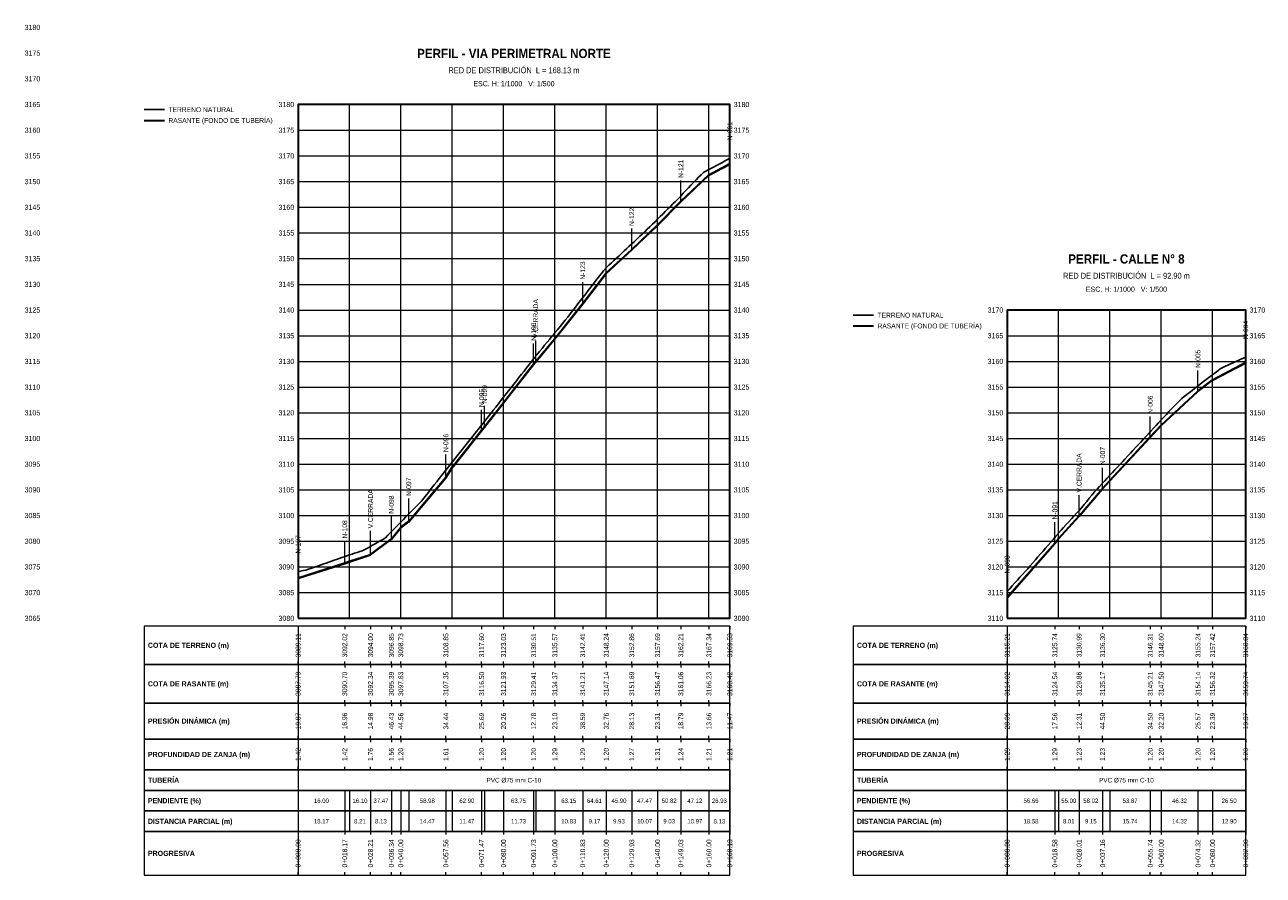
# Model space of a CAD drawing. Header units: metres. Extents: x 295850 to 310263, y 8095845 to 8104014.
# Tile 48 of 77: x 298184 to 298667, y 8098900 to 8099231. Entities that reach past the tile are written whole.
import ezdxf
from ezdxf.enums import TextEntityAlignment as Align

# ---------------------------------------------------------------- set-up
doc = ezdxf.new("R2010")
doc.units = ezdxf.units.M
for name, color, linetype, lineweight in [('PERF-BANDAS', 7, 'Continuous', 18), ('PERF-EST', 6, 'Continuous', 18), ('PERF-GRILLA', 252, 'Continuous', 9), ('PERF-MARCO', 7, 'Continuous', 35), ('PERF-RASANTE', 1, 'Continuous', 35), ('PERF-TERRENO', 32, 'Continuous', 25), ('PERF-TXT', 7, 'Continuous', 18)]:
    doc.layers.add(name, color=color, linetype=linetype, lineweight=lineweight)
doc.styles.add('ARIAL', font='arial.ttf')
doc.styles.add('ARIAL-B', font='arialbd.ttf')

# ---------------------------------------------------------------- blocks, each defined once
blk = doc.blocks.new('PERFIL_CALLE_N_18')
at = {"layer": 'PERF-TXT', "style": 'ARIAL', "width": 0.9}
for s, p in [('3180', (298184.28, 8099230)), ('3175', (298184.28, 8099220)), ('3170', (298184.28, 8099210)), ('3165', (298184.28, 8099200)), ('3160', (298184.28, 8099190)), ('3155', (298184.28, 8099180)), ('3150', (298184.28, 8099170)), ('3145', (298184.28, 8099160)), ('3140', (298184.28, 8099150)), ('3135', (298184.28, 8099140)), ('3130', (298184.28, 8099130)), ('3125', (298184.28, 8099120)), ('3120', (298184.28, 8099110)), ('3115', (298184.28, 8099100)), ('3110', (298184.28, 8099090)), ('3105', (298184.28, 8099080)), ('3100', (298184.28, 8099070)), ('3095', (298184.28, 8099060)), ('3090', (298184.28, 8099050)), ('3085', (298184.28, 8099040)), ('3080', (298184.28, 8099030)), ('3075', (298184.28, 8099020)), ('3070', (298184.28, 8099010)), ('3065', (298184.28, 8099000))]:
    blk.add_text(s, height=2, dxfattribs=at).set_placement(p, align=Align.MIDDLE_LEFT)
blk = doc.blocks.new('PERFIL_VIA_PERIMETRAL_NORTE')
at = {"layer": 'PERF-BANDAS'}
for p, q in [((298290.78, 8098997), (298290.78, 8098982)), ((298290.78, 8098997), (298290.78, 8098995.8)), ((298308.95, 8098997), (298308.95, 8098995.8)), ((298318.99, 8098997), (298318.99, 8098995.8)), ((298327.12, 8098997), (298327.12, 8098995.8)), ((298330.78, 8098997), (298330.78, 8098995.8)), ((298348.34, 8098997), (298348.34, 8098995.8)), ((298362.25, 8098997), (298362.25, 8098995.8)), ((298370.78, 8098997), (298370.78, 8098995.8)), ((298382.51, 8098997), (298382.51, 8098995.8)), ((298390.78, 8098997), (298390.78, 8098995.8)), ((298401.61, 8098997), (298401.61, 8098995.8)), ((298410.78, 8098997), (298410.78, 8098995.8)), ((298420.71, 8098997), (298420.71, 8098995.8)), ((298430.78, 8098997), (298430.78, 8098995.8)), ((298439.81, 8098997), (298439.81, 8098995.8)), ((298450.78, 8098997), (298450.78, 8098995.8)), ((298458.91, 8098997), (298458.91, 8098995.8)), ((298290.78, 8098982), (298290.78, 8098983.2)), ((298290.78, 8098982), (298290.78, 8098967)), ((298290.78, 8098982), (298290.78, 8098980.8)), ((298308.95, 8098982), (298308.95, 8098983.2)), ((298308.95, 8098982), (298308.95, 8098980.8)), ((298318.99, 8098982), (298318.99, 8098983.2)), ((298318.99, 8098982), (298318.99, 8098980.8)), ((298327.12, 8098982), (298327.12, 8098983.2)), ((298327.12, 8098982), (298327.12, 8098980.8)), ((298330.78, 8098982), (298330.78, 8098983.2)), ((298330.78, 8098982), (298330.78, 8098980.8)), ((298348.34, 8098982), (298348.34, 8098983.2)), ((298348.34, 8098982), (298348.34, 8098980.8)), ((298362.25, 8098982), (298362.25, 8098983.2)), ((298362.25, 8098982), (298362.25, 8098980.8)), ((298370.78, 8098982), (298370.78, 8098983.2)), ((298370.78, 8098982), (298370.78, 8098980.8)), ((298382.51, 8098982), (298382.51, 8098983.2)), ((298382.51, 8098982), (298382.51, 8098980.8)), ((298390.78, 8098982), (298390.78, 8098983.2)), ((298390.78, 8098982), (298390.78, 8098980.8)), ((298401.61, 8098982), (298401.61, 8098983.2)), ((298401.61, 8098982), (298401.61, 8098980.8)), ((298410.78, 8098982), (298410.78, 8098983.2)), ((298410.78, 8098982), (298410.78, 8098980.8)), ((298420.71, 8098982), (298420.71, 8098983.2)), ((298420.71, 8098982), (298420.71, 8098980.8)), ((298430.78, 8098982), (298430.78, 8098983.2)), ((298430.78, 8098982), (298430.78, 8098980.8)), ((298439.81, 8098982), (298439.81, 8098983.2)), ((298439.81, 8098982), (298439.81, 8098980.8)), ((298450.78, 8098982), (298450.78, 8098983.2)), ((298450.78, 8098982), (298450.78, 8098980.8)), ((298458.91, 8098982), (298458.91, 8098983.2)), ((298458.91, 8098982), (298458.91, 8098980.8)), ((298290.78, 8098967), (298290.78, 8098968.2)), ((298290.78, 8098967), (298290.78, 8098953)), ((298290.78, 8098967), (298290.78, 8098965.8)), ((298308.95, 8098967), (298308.95, 8098968.2)), ((298308.95, 8098967), (298308.95, 8098965.8)), ((298318.99, 8098967), (298318.99, 8098968.2)), ((298318.99, 8098967), (298318.99, 8098965.8)), ((298327.12, 8098967), (298327.12, 8098968.2)), ((298327.12, 8098967), (298327.12, 8098965.8)), ((298330.78, 8098967), (298330.78, 8098968.2)), ((298330.78, 8098967), (298330.78, 8098965.8)), ((298348.34, 8098967), (298348.34, 8098968.2)), ((298348.34, 8098967), (298348.34, 8098965.8)), ((298362.25, 8098967), (298362.25, 8098968.2)), ((298362.25, 8098967), (298362.25, 8098965.8)), ((298370.78, 8098967), (298370.78, 8098968.2)), ((298370.78, 8098967), (298370.78, 8098965.8)), ((298382.51, 8098967), (298382.51, 8098968.2)), ((298382.51, 8098967), (298382.51, 8098965.8)), ((298390.78, 8098967), (298390.78, 8098968.2)), ((298390.78, 8098967), (298390.78, 8098965.8)), ((298401.61, 8098967), (298401.61, 8098968.2)), ((298401.61, 8098967), (298401.61, 8098965.8)), ((298410.78, 8098967), (298410.78, 8098968.2)), ((298410.78, 8098967), (298410.78, 8098965.8)), ((298420.71, 8098967), (298420.71, 8098968.2)), ((298420.71, 8098967), (298420.71, 8098965.8)), ((298430.78, 8098967), (298430.78, 8098968.2)), ((298430.78, 8098967), (298430.78, 8098965.8)), ((298439.81, 8098967), (298439.81, 8098968.2)), ((298439.81, 8098967), (298439.81, 8098965.8)), ((298450.78, 8098967), (298450.78, 8098968.2)), ((298450.78, 8098967), (298450.78, 8098965.8)), ((298458.91, 8098967), (298458.91, 8098968.2)), ((298458.91, 8098967), (298458.91, 8098965.8)), ((298290.78, 8098953), (298290.78, 8098954.2)), ((298290.78, 8098953), (298290.78, 8098941)), ((298290.78, 8098953), (298290.78, 8098951.8)), ((298308.95, 8098953), (298308.95, 8098954.2)), ((298308.95, 8098953), (298308.95, 8098951.8)), ((298318.99, 8098953), (298318.99, 8098954.2)), ((298318.99, 8098953), (298318.99, 8098951.8)), ((298327.12, 8098953), (298327.12, 8098954.2)), ((298327.12, 8098953), (298327.12, 8098951.8)), ((298330.78, 8098953), (298330.78, 8098954.2)), ((298330.78, 8098953), (298330.78, 8098951.8)), ((298348.34, 8098953), (298348.34, 8098954.2)), ((298348.34, 8098953), (298348.34, 8098951.8)), ((298362.25, 8098953), (298362.25, 8098954.2)), ((298362.25, 8098953), (298362.25, 8098951.8)), ((298370.78, 8098953), (298370.78, 8098954.2)), ((298370.78, 8098953), (298370.78, 8098951.8)), ((298382.51, 8098953), (298382.51, 8098954.2)), ((298382.51, 8098953), (298382.51, 8098951.8)), ((298390.78, 8098953), (298390.78, 8098954.2)), ((298390.78, 8098953), (298390.78, 8098951.8)), ((298401.61, 8098953), (298401.61, 8098954.2)), ((298401.61, 8098953), (298401.61, 8098951.8)), ((298410.78, 8098953), (298410.78, 8098954.2)), ((298410.78, 8098953), (298410.78, 8098951.8)), ((298420.71, 8098953), (298420.71, 8098954.2)), ((298420.71, 8098953), (298420.71, 8098951.8)), ((298430.78, 8098953), (298430.78, 8098954.2)), ((298430.78, 8098953), (298430.78, 8098951.8)), ((298439.81, 8098953), (298439.81, 8098954.2)), ((298439.81, 8098953), (298439.81, 8098951.8)), ((298450.78, 8098953), (298450.78, 8098954.2)), ((298450.78, 8098953), (298450.78, 8098951.8)), ((298458.91, 8098953), (298458.91, 8098954.2)), ((298458.91, 8098953), (298458.91, 8098951.8)), ((298290.78, 8098941), (298290.78, 8098942.2)), ((298308.95, 8098941), (298308.95, 8098942.2)), ((298318.99, 8098941), (298318.99, 8098942.2)), ((298327.12, 8098941), (298327.12, 8098942.2)), ((298330.78, 8098941), (298330.78, 8098942.2)), ((298348.34, 8098941), (298348.34, 8098942.2)), ((298362.25, 8098941), (298362.25, 8098942.2)), ((298370.78, 8098941), (298370.78, 8098942.2)), ((298382.51, 8098941), (298382.51, 8098942.2)), ((298390.78, 8098941), (298390.78, 8098942.2)), ((298401.61, 8098941), (298401.61, 8098942.2)), ((298410.78, 8098941), (298410.78, 8098942.2)), ((298420.71, 8098941), (298420.71, 8098942.2)), ((298430.78, 8098941), (298430.78, 8098942.2)), ((298439.81, 8098941), (298439.81, 8098942.2)), ((298450.78, 8098941), (298450.78, 8098942.2)), ((298458.91, 8098941), (298458.91, 8098942.2)), ((298290.78, 8098941), (298290.78, 8098933)), ((298458.91, 8098941), (298458.91, 8098933)), ((298290.78, 8098933), (298290.78, 8098925)), ((298308.95, 8098933), (298308.95, 8098925)), ((298310.78, 8098933), (298310.78, 8098925)), ((298318.99, 8098933), (298318.99, 8098925)), ((298327.12, 8098933), (298327.12, 8098925)), ((298330.78, 8098933), (298330.78, 8098925)), ((298333.87, 8098933), (298333.87, 8098925)), ((298348.34, 8098933), (298348.34, 8098925)), ((298350.78, 8098933), (298350.78, 8098925)), ((298362.25, 8098933), (298362.25, 8098925)), ((298363.41, 8098933), (298363.41, 8098925)), ((298370.78, 8098933), (298370.78, 8098925)), ((298382.51, 8098933), (298382.51, 8098925)), ((298383.32, 8098933), (298383.32, 8098925)), ((298390.78, 8098933), (298390.78, 8098925)), ((298401.61, 8098933), (298401.61, 8098925)), ((298410.78, 8098933), (298410.78, 8098925)), ((298420.71, 8098933), (298420.71, 8098925)), ((298430.78, 8098933), (298430.78, 8098925)), ((298439.81, 8098933), (298439.81, 8098925)), ((298450.78, 8098933), (298450.78, 8098925)), ((298458.91, 8098933), (298458.91, 8098925)), ((298290.78, 8098925), (298290.78, 8098917)), ((298308.95, 8098925), (298308.95, 8098917)), ((298310.78, 8098925), (298310.78, 8098917)), ((298318.99, 8098925), (298318.99, 8098917)), ((298327.12, 8098925), (298327.12, 8098917)), ((298330.78, 8098925), (298330.78, 8098917)), ((298333.87, 8098925), (298333.87, 8098917)), ((298348.34, 8098925), (298348.34, 8098917)), ((298350.78, 8098925), (298350.78, 8098917)), ((298362.25, 8098925), (298362.25, 8098917)), ((298363.41, 8098925), (298363.41, 8098917)), ((298370.78, 8098925), (298370.78, 8098917)), ((298382.51, 8098925), (298382.51, 8098917)), ((298383.32, 8098925), (298383.32, 8098917)), ((298390.78, 8098925), (298390.78, 8098917)), ((298401.61, 8098925), (298401.61, 8098917)), ((298410.78, 8098925), (298410.78, 8098917)), ((298420.71, 8098925), (298420.71, 8098917)), ((298430.78, 8098925), (298430.78, 8098917)), ((298439.81, 8098925), (298439.81, 8098917)), ((298450.78, 8098925), (298450.78, 8098917)), ((298458.91, 8098925), (298458.91, 8098917)), ((298290.78, 8098917), (298290.78, 8098900)), ((298290.78, 8098917), (298290.78, 8098915.8)), ((298308.95, 8098917), (298308.95, 8098915.8)), ((298318.99, 8098917), (298318.99, 8098915.8)), ((298327.12, 8098917), (298327.12, 8098915.8)), ((298330.78, 8098917), (298330.78, 8098915.8)), ((298348.34, 8098917), (298348.34, 8098915.8)), ((298362.25, 8098917), (298362.25, 8098915.8)), ((298370.78, 8098917), (298370.78, 8098915.8)), ((298382.51, 8098917), (298382.51, 8098915.8)), ((298390.78, 8098917), (298390.78, 8098915.8)), ((298401.61, 8098917), (298401.61, 8098915.8)), ((298410.78, 8098917), (298410.78, 8098915.8)), ((298420.71, 8098917), (298420.71, 8098915.8)), ((298430.78, 8098917), (298430.78, 8098915.8)), ((298439.81, 8098917), (298439.81, 8098915.8)), ((298450.78, 8098917), (298450.78, 8098915.8)), ((298458.91, 8098917), (298458.91, 8098915.8)), ((298290.78, 8098900), (298290.78, 8098901.2)), ((298308.95, 8098900), (298308.95, 8098901.2)), ((298318.99, 8098900), (298318.99, 8098901.2)), ((298327.12, 8098900), (298327.12, 8098901.2)), ((298330.78, 8098900), (298330.78, 8098901.2)), ((298348.34, 8098900), (298348.34, 8098901.2)), ((298362.25, 8098900), (298362.25, 8098901.2)), ((298370.78, 8098900), (298370.78, 8098901.2)), ((298382.51, 8098900), (298382.51, 8098901.2)), ((298390.78, 8098900), (298390.78, 8098901.2)), ((298401.61, 8098900), (298401.61, 8098901.2)), ((298410.78, 8098900), (298410.78, 8098901.2)), ((298420.71, 8098900), (298420.71, 8098901.2)), ((298430.78, 8098900), (298430.78, 8098901.2)), ((298439.81, 8098900), (298439.81, 8098901.2)), ((298450.78, 8098900), (298450.78, 8098901.2)), ((298458.91, 8098900), (298458.91, 8098901.2))]:
    blk.add_line(p, q, dxfattribs=at)
for points in [[(298230.78, 8098982), (298458.91, 8098982), (298458.91, 8098997), (298230.78, 8098997)], [(298230.78, 8098967), (298458.91, 8098967), (298458.91, 8098982), (298230.78, 8098982)], [(298230.78, 8098953), (298458.91, 8098953), (298458.91, 8098967), (298230.78, 8098967)], [(298230.78, 8098941), (298458.91, 8098941), (298458.91, 8098953), (298230.78, 8098953)], [(298230.78, 8098933), (298458.91, 8098933), (298458.91, 8098941), (298230.78, 8098941)], [(298230.78, 8098925), (298458.91, 8098925), (298458.91, 8098933), (298230.78, 8098933)], [(298230.78, 8098917), (298458.91, 8098917), (298458.91, 8098925), (298230.78, 8098925)], [(298230.78, 8098900), (298458.91, 8098900), (298458.91, 8098917), (298230.78, 8098917)]]:
    blk.add_lwpolyline(points, close=True, dxfattribs=at)
at = {"layer": 'PERF-EST'}
for p, q in [((298458.91, 8099176.84), (298458.91, 8099185.06)), ((298439.81, 8099162.13), (298439.81, 8099170.42)), ((298420.71, 8099143.39), (298420.71, 8099151.73)), ((298401.61, 8099122.42), (298401.61, 8099130.81)), ((298382.51, 8099098.81), (298382.51, 8099107.01)), ((298383.32, 8099099.84), (298383.32, 8099108.04)), ((298363.41, 8099074.47), (298363.41, 8099082.67)), ((298362.24, 8099073), (298362.24, 8099081.21)), ((298348.34, 8099054.69), (298348.34, 8099063.71)), ((298333.87, 8099037.63), (298333.87, 8099046.64)), ((298327.12, 8099030.78), (298327.12, 8099039.7)), ((298318.99, 8099024.69), (298318.99, 8099034.01)), ((298308.95, 8099021.39), (298308.95, 8099030.04)), ((298290.78, 8099015.58), (298290.78, 8099024.22))]:
    blk.add_line(p, q, dxfattribs=at)
at = {"layer": 'PERF-GRILLA'}
for p, q in [((298290.78, 8099200), (298458.91, 8099200)), ((298290.78, 8099000), (298290.78, 8099200)), ((298310.78, 8099000), (298310.78, 8099200)), ((298330.78, 8099000), (298330.78, 8099200)), ((298350.78, 8099000), (298350.78, 8099200)), ((298370.78, 8099000), (298370.78, 8099200)), ((298390.78, 8099000), (298390.78, 8099200)), ((298410.78, 8099000), (298410.78, 8099200)), ((298430.78, 8099000), (298430.78, 8099200)), ((298450.78, 8099000), (298450.78, 8099200)), ((298290.78, 8099190), (298458.91, 8099190)), ((298290.78, 8099180), (298458.91, 8099180)), ((298290.78, 8099170), (298458.91, 8099170)), ((298290.78, 8099160), (298458.91, 8099160)), ((298290.78, 8099150), (298458.91, 8099150)), ((298290.78, 8099140), (298458.91, 8099140)), ((298290.78, 8099130), (298458.91, 8099130)), ((298290.78, 8099120), (298458.91, 8099120)), ((298290.78, 8099110), (298458.91, 8099110)), ((298290.78, 8099100), (298458.91, 8099100)), ((298290.78, 8099090), (298458.91, 8099090)), ((298290.78, 8099080), (298458.91, 8099080)), ((298290.78, 8099070), (298458.91, 8099070)), ((298290.78, 8099060), (298458.91, 8099060)), ((298290.78, 8099050), (298458.91, 8099050)), ((298290.78, 8099040), (298458.91, 8099040)), ((298290.78, 8099030), (298458.91, 8099030)), ((298290.78, 8099020), (298458.91, 8099020)), ((298290.78, 8099010), (298458.91, 8099010)), ((298290.78, 8099000), (298458.91, 8099000))]:
    blk.add_line(p, q, dxfattribs=at)
at = {"layer": 'PERF-MARCO'}
blk.add_lwpolyline([(298290.78, 8099000), (298458.91, 8099000), (298458.91, 8099200), (298290.78, 8099200)], close=True, dxfattribs=at)
at = {"layer": 'PERF-RASANTE'}
blk.add_line((298230.78, 8099193.8), (298238.78, 8099193.8), dxfattribs=at)
at = {"layer": 'PERF-RASANTE', "color": 5}
blk.add_lwpolyline([(298290.78, 8099015.78), (298308.95, 8099021.59), (298310.78, 8099022.24), (298318.99, 8099024.89), (298327.12, 8099030.98), (298330.78, 8099035.46), (298333.87, 8099037.82), (298348.34, 8099054.89), (298350.78, 8099058.78), (298362.25, 8099073.21), (298363.41, 8099074.67), (298370.78, 8099084.06), (298382.51, 8099099.01), (298383.32, 8099100.04), (298390.78, 8099108.95), (298401.61, 8099122.62), (298410.78, 8099134.47), (298420.71, 8099143.59), (298430.78, 8099153.15), (298439.81, 8099162.33), (298450.78, 8099172.67), (298458.91, 8099177.04)], dxfattribs=at)
at = {"layer": 'PERF-RASANTE'}
blk.add_lwpolyline([(298290.78, 8099015.58), (298308.95, 8099021.39), (298310.78, 8099022.04), (298318.99, 8099024.69), (298327.12, 8099030.78), (298330.78, 8099035.26), (298333.87, 8099037.62), (298348.34, 8099054.69), (298350.78, 8099058.58), (298362.25, 8099073.01), (298363.41, 8099074.47), (298370.78, 8099083.86), (298382.51, 8099098.81), (298383.32, 8099099.84), (298390.78, 8099108.75), (298401.61, 8099122.42), (298410.78, 8099134.27), (298420.71, 8099143.39), (298430.78, 8099152.95), (298439.81, 8099162.13), (298450.78, 8099172.47), (298458.91, 8099176.84)], dxfattribs=at)
at = {"layer": 'PERF-TERRENO'}
blk.add_line((298230.78, 8099198), (298238.78, 8099198), dxfattribs=at)
blk.add_lwpolyline([(298290.78, 8099018.22), (298291.78, 8099018.41), (298292.78, 8099018.55), (298293.78, 8099018.74), (298294.78, 8099019.09), (298295.78, 8099019.44), (298296.78, 8099019.79), (298297.78, 8099020.14), (298298.78, 8099020.48), (298299.78, 8099020.83), (298300.78, 8099021.18), (298301.78, 8099021.53), (298302.78, 8099021.88), (298303.78, 8099022.23), (298304.78, 8099022.58), (298305.78, 8099022.93), (298306.78, 8099023.28), (298307.78, 8099023.63), (298308.78, 8099023.98), (298309.78, 8099024.32), (298310.78, 8099024.65), (298311.78, 8099024.98), (298312.78, 8099025.3), (298313.78, 8099025.63), (298314.78, 8099025.96), (298315.78, 8099026.29), (298316.78, 8099026.76), (298317.78, 8099027.32), (298318.78, 8099027.89), (298319.78, 8099028.45), (298320.78, 8099029.02), (298321.78, 8099029.58), (298322.78, 8099030.15), (298323.78, 8099030.71), (298324.78, 8099031.35), (298325.78, 8099032.35), (298326.78, 8099033.36), (298327.78, 8099034.38), (298328.78, 8099035.4), (298329.78, 8099036.43), (298330.78, 8099037.46), (298331.78, 8099038.49), (298332.78, 8099039.52), (298333.78, 8099040.55), (298334.78, 8099041.54), (298335.78, 8099042.53), (298336.78, 8099043.53), (298337.78, 8099044.52), (298338.78, 8099045.61), (298339.78, 8099046.8), (298340.78, 8099048.08), (298341.78, 8099049.35), (298342.78, 8099050.63), (298343.78, 8099051.9), (298344.78, 8099053.17), (298345.78, 8099054.45), (298346.78, 8099055.72), (298347.78, 8099057), (298348.78, 8099058.26), (298349.78, 8099059.52), (298350.78, 8099060.78), (298351.78, 8099062.04), (298352.78, 8099063.29), (298353.78, 8099064.55), (298354.78, 8099065.81), (298355.78, 8099067.07), (298356.78, 8099068.33), (298357.78, 8099069.58), (298358.78, 8099070.84), (298359.78, 8099072.1), (298360.78, 8099073.36), (298361.78, 8099074.62), (298362.78, 8099075.88), (298363.78, 8099077.14), (298364.78, 8099078.42), (298365.78, 8099079.69), (298366.78, 8099080.96), (298367.78, 8099082.24), (298368.78, 8099083.51), (298369.78, 8099084.79), (298370.78, 8099086.06), (298371.78, 8099087.34), (298372.78, 8099088.61), (298373.78, 8099089.89), (298374.78, 8099091.16), (298375.78, 8099092.44), (298376.78, 8099093.71), (298377.78, 8099094.99), (298378.78, 8099096.26), (298379.78, 8099097.53), (298380.78, 8099098.81), (298381.78, 8099100.08), (298382.78, 8099101.36), (298383.78, 8099102.62), (298384.78, 8099103.83), (298385.78, 8099105.05), (298386.78, 8099106.27), (298387.78, 8099107.48), (298388.78, 8099108.7), (298389.78, 8099109.92), (298390.78, 8099111.13), (298391.78, 8099112.35), (298392.78, 8099113.57), (298393.78, 8099114.78), (298394.78, 8099116), (298395.78, 8099117.28), (298396.78, 8099118.58), (298397.78, 8099119.87), (298398.78, 8099121.16), (298399.78, 8099122.45), (298400.78, 8099123.74), (298401.78, 8099125.03), (298402.78, 8099126.32), (298403.78, 8099127.61), (298404.78, 8099128.9), (298405.78, 8099130.19), (298406.78, 8099131.48), (298407.78, 8099132.78), (298408.78, 8099134.07), (298409.78, 8099135.27), (298410.78, 8099136.47), (298411.78, 8099137.42), (298412.78, 8099138.35), (298413.78, 8099139.28), (298414.78, 8099140.21), (298415.78, 8099141.14), (298416.78, 8099142.07), (298417.78, 8099143), (298418.78, 8099143.93), (298419.78, 8099144.86), (298420.78, 8099145.79), (298421.78, 8099146.72), (298422.78, 8099147.66), (298423.78, 8099148.59), (298424.78, 8099149.52), (298425.78, 8099150.45), (298426.78, 8099151.42), (298427.78, 8099152.41), (298428.78, 8099153.4), (298429.78, 8099154.39), (298430.78, 8099155.38), (298431.78, 8099156.37), (298432.78, 8099157.35), (298433.78, 8099158.34), (298434.78, 8099159.33), (298435.78, 8099160.32), (298436.78, 8099161.31), (298437.78, 8099162.29), (298438.78, 8099163.33), (298439.78, 8099164.38), (298440.78, 8099165.43), (298441.78, 8099166.48), (298442.78, 8099167.54), (298443.78, 8099168.59), (298444.78, 8099169.62), (298445.78, 8099170.64), (298446.78, 8099171.66), (298447.78, 8099172.68), (298448.78, 8099173.62), (298449.78, 8099174.15), (298450.78, 8099174.68), (298451.78, 8099175.22), (298452.78, 8099175.75), (298453.78, 8099176.29), (298454.78, 8099176.83), (298455.78, 8099177.36), (298456.78, 8099177.9), (298457.78, 8099178.43), (298458.78, 8099178.99), (298458.91, 8099179.06)], dxfattribs=at)
at = {"layer": 'PERF-EST', "style": 'ARIAL', "width": 0.9}
for s, p in [('N-001', (298458.91, 8099186.06)), ('N-121', (298439.81, 8099171.42)), ('N-122', (298420.71, 8099152.73)), ('N-123', (298401.61, 8099131.81)), ('V.CERRADA', (298383.32, 8099109.04)), ('N-100', (298382.51, 8099108.01)), ('N-095', (298362.24, 8099082.21)), ('N-099', (298363.41, 8099083.67)), ('N-096', (298348.34, 8099064.71)), ('N-097', (298333.87, 8099047.64)), ('V.CERRADA', (298318.99, 8099035.01)), ('N-098', (298327.12, 8099040.7)), ('N-108', (298308.95, 8099031.04)), ('N-107', (298290.78, 8099025.22))]:
    blk.add_text(s, height=1.9, rotation=90, dxfattribs=at).set_placement(p, align=Align.MIDDLE_LEFT)
at = {"layer": 'PERF-TXT', "width": 0.9}
for s, height, style, p in [('PERFIL - VIA PERIMETRAL NORTE', 3.6, 'ARIAL-B', (298374.84, 8099217)), ('RED DE DISTRIBUCIÓN  L = 168.13 m', 2.3, 'ARIAL', (298374.84, 8099211.5)), ('ESC. H: 1/1000   V: 1/500', 2, 'ARIAL', (298374.84, 8099206.5))]:
    blk.add_text(s, height=height, dxfattribs=dict(at, style=style)).set_placement(p, align=Align.BOTTOM_CENTER)
for s, height, style, p in [('TERRENO NATURAL', 1.9, 'ARIAL', (298240.28, 8099198)), ('3180', 2, 'ARIAL', (298460.41, 8099200)), ('RASANTE (FONDO DE TUBERÍA)', 1.9, 'ARIAL', (298240.28, 8099193.8)), ('3175', 2, 'ARIAL', (298460.41, 8099190)), ('3170', 2, 'ARIAL', (298460.41, 8099180)), ('3165', 2, 'ARIAL', (298460.41, 8099170)), ('3160', 2, 'ARIAL', (298460.41, 8099160)), ('3155', 2, 'ARIAL', (298460.41, 8099150)), ('3150', 2, 'ARIAL', (298460.41, 8099140)), ('3145', 2, 'ARIAL', (298460.41, 8099130)), ('3140', 2, 'ARIAL', (298460.41, 8099120)), ('3135', 2, 'ARIAL', (298460.41, 8099110)), ('3130', 2, 'ARIAL', (298460.41, 8099100)), ('3125', 2, 'ARIAL', (298460.41, 8099090)), ('3120', 2, 'ARIAL', (298460.41, 8099080)), ('3115', 2, 'ARIAL', (298460.41, 8099070)), ('3110', 2, 'ARIAL', (298460.41, 8099060)), ('3105', 2, 'ARIAL', (298460.41, 8099050)), ('3100', 2, 'ARIAL', (298460.41, 8099040)), ('3095', 2, 'ARIAL', (298460.41, 8099030)), ('3090', 2, 'ARIAL', (298460.41, 8099020)), ('3085', 2, 'ARIAL', (298460.41, 8099010)), ('3080', 2, 'ARIAL', (298460.41, 8099000)), ('COTA DE TERRENO (m)', 2, 'ARIAL-B', (298232.28, 8098989.5)), ('COTA DE RASANTE (m)', 2, 'ARIAL-B', (298232.28, 8098974.5)), ('PRESIÓN DINÁMICA (m)', 2, 'ARIAL-B', (298232.28, 8098960)), ('PROFUNDIDAD DE ZANJA (m)', 2, 'ARIAL-B', (298232.28, 8098947)), ('TUBERÍA', 2, 'ARIAL-B', (298232.28, 8098937)), ('PENDIENTE (%)', 2, 'ARIAL-B', (298232.28, 8098929)), ('DISTANCIA PARCIAL (m)', 2, 'ARIAL-B', (298232.28, 8098921)), ('PROGRESIVA', 2, 'ARIAL-B', (298232.28, 8098908.5))]:
    blk.add_text(s, height=height, dxfattribs=dict(at, style=style)).set_placement(p, align=Align.MIDDLE_LEFT)
at = {"layer": 'PERF-TXT', "style": 'ARIAL', "width": 0.9}
for s, p in [('3180', (298289.28, 8099200)), ('3175', (298289.28, 8099190)), ('3170', (298289.28, 8099180)), ('3165', (298289.28, 8099170)), ('3160', (298289.28, 8099160)), ('3155', (298289.28, 8099150)), ('3150', (298289.28, 8099140)), ('3145', (298289.28, 8099130)), ('3140', (298289.28, 8099120)), ('3135', (298289.28, 8099110)), ('3130', (298289.28, 8099100)), ('3125', (298289.28, 8099090)), ('3120', (298289.28, 8099080)), ('3115', (298289.28, 8099070)), ('3110', (298289.28, 8099060)), ('3105', (298289.28, 8099050)), ('3100', (298289.28, 8099040)), ('3095', (298289.28, 8099030)), ('3090', (298289.28, 8099020)), ('3085', (298289.28, 8099010)), ('3080', (298289.28, 8099000))]:
    blk.add_text(s, height=2, dxfattribs=at).set_placement(p, align=Align.MIDDLE_RIGHT)
for s, p in [('3089.11', (298290.78, 8098989.5)), ('3092.02', (298308.95, 8098989.5)), ('3094.00', (298318.99, 8098989.5)), ('3096.85', (298327.12, 8098989.5)), ('3098.73', (298330.78, 8098989.5)), ('3108.85', (298348.34, 8098989.5)), ('3117.60', (298362.25, 8098989.5)), ('3123.03', (298370.78, 8098989.5)), ('3130.51', (298382.51, 8098989.5)), ('3135.57', (298390.78, 8098989.5)), ('3142.41', (298401.61, 8098989.5)), ('3148.24', (298410.78, 8098989.5)), ('3152.86', (298420.71, 8098989.5)), ('3157.69', (298430.78, 8098989.5)), ('3162.21', (298439.81, 8098989.5)), ('3167.34', (298450.78, 8098989.5)), ('3169.53', (298458.91, 8098989.5)), ('3087.79', (298290.78, 8098974.5)), ('3090.70', (298308.95, 8098974.5)), ('3092.34', (298318.99, 8098974.5)), ('3095.39', (298327.12, 8098974.5)), ('3097.63', (298330.78, 8098974.5)), ('3107.35', (298348.34, 8098974.5)), ('3116.50', (298362.25, 8098974.5)), ('3121.93', (298370.78, 8098974.5)), ('3129.41', (298382.51, 8098974.5)), ('3134.37', (298390.78, 8098974.5)), ('3141.21', (298401.61, 8098974.5)), ('3147.14', (298410.78, 8098974.5)), ('3151.69', (298420.71, 8098974.5)), ('3156.47', (298430.78, 8098974.5)), ('3161.06', (298439.81, 8098974.5)), ('3166.23', (298450.78, 8098974.5)), ('3168.42', (298458.91, 8098974.5)), ('19.87', (298290.78, 8098960)), ('16.96', (298308.95, 8098960)), ('14.98', (298318.99, 8098960)), ('46.43', (298327.12, 8098960)), ('44.56', (298330.78, 8098960)), ('34.44', (298348.34, 8098960)), ('25.69', (298362.25, 8098960)), ('20.26', (298370.78, 8098960)), ('12.78', (298382.51, 8098960)), ('23.10', (298390.78, 8098960)), ('38.59', (298401.61, 8098960)), ('32.76', (298410.78, 8098960)), ('28.13', (298420.71, 8098960)), ('23.31', (298430.78, 8098960)), ('18.79', (298439.81, 8098960)), ('13.66', (298450.78, 8098960)), ('11.47', (298458.91, 8098960)), ('1.42', (298290.78, 8098947)), ('1.42', (298308.95, 8098947)), ('1.76', (298318.99, 8098947)), ('1.56', (298327.12, 8098947)), ('1.20', (298330.78, 8098947)), ('1.61', (298348.34, 8098947)), ('1.20', (298362.25, 8098947)), ('1.20', (298370.78, 8098947)), ('1.20', (298382.51, 8098947)), ('1.29', (298390.78, 8098947)), ('1.29', (298401.61, 8098947)), ('1.20', (298410.78, 8098947)), ('1.27', (298420.71, 8098947)), ('1.31', (298430.78, 8098947)), ('1.24', (298439.81, 8098947)), ('1.21', (298450.78, 8098947)), ('1.21', (298458.91, 8098947)), ('0+000.00', (298290.78, 8098908.5)), ('0+018.17', (298308.95, 8098908.5)), ('0+028.21', (298318.99, 8098908.5)), ('0+036.34', (298327.12, 8098908.5)), ('0+040.00', (298330.78, 8098908.5)), ('0+057.56', (298348.34, 8098908.5)), ('0+071.47', (298362.25, 8098908.5)), ('0+080.00', (298370.78, 8098908.5)), ('0+091.73', (298382.51, 8098908.5)), ('0+100.00', (298390.78, 8098908.5)), ('0+110.83', (298401.61, 8098908.5)), ('0+120.00', (298410.78, 8098908.5)), ('0+129.93', (298420.71, 8098908.5)), ('0+140.00', (298430.78, 8098908.5)), ('0+149.03', (298439.81, 8098908.5)), ('0+160.00', (298450.78, 8098908.5)), ('0+168.13', (298458.91, 8098908.5))]:
    blk.add_text(s, height=1.9, rotation=90, dxfattribs=at).set_placement(p, align=Align.MIDDLE_CENTER)
for s, height, p in [('PVC Ø75 mm C-10', 1.8, (298374.84, 8098937)), ('16.00', 1.7, (298299.86, 8098929)), ('16.10', 1.7, (298314.88, 8098929)), ('37.47', 1.7, (298323.05, 8098929)), ('58.98', 1.7, (298341.1, 8098929)), ('62.90', 1.7, (298356.51, 8098929)), ('63.75', 1.7, (298376.64, 8098929)), ('63.15', 1.7, (298396.19, 8098929)), ('64.61', 1.7, (298406.19, 8098929)), ('45.90', 1.7, (298415.74, 8098929)), ('47.47', 1.7, (298425.74, 8098929)), ('50.82', 1.7, (298435.29, 8098929)), ('47.12', 1.7, (298445.29, 8098929)), ('26.93', 1.7, (298454.84, 8098929)), ('18.17', 1.7, (298299.86, 8098921)), ('8.21', 1.7, (298314.88, 8098921)), ('8.13', 1.7, (298323.05, 8098921)), ('14.47', 1.7, (298341.1, 8098921)), ('11.47', 1.7, (298356.51, 8098921)), ('11.73', 1.7, (298376.64, 8098921)), ('10.83', 1.7, (298396.19, 8098921)), ('9.17', 1.7, (298406.19, 8098921)), ('9.93', 1.7, (298415.74, 8098921)), ('10.07', 1.7, (298425.74, 8098921)), ('9.03', 1.7, (298435.29, 8098921)), ('10.97', 1.7, (298445.29, 8098921)), ('8.13', 1.7, (298454.84, 8098921))]:
    blk.add_text(s, height=height, dxfattribs=at).set_placement(p, align=Align.MIDDLE_CENTER)
blk = doc.blocks.new('PERFIL_CALLE_N_8')
at = {"layer": 'PERF-BANDAS'}
for p, q in [((298566.91, 8098997), (298566.91, 8098982)), ((298566.91, 8098997), (298566.91, 8098995.8)), ((298585.49, 8098997), (298585.49, 8098995.8)), ((298594.92, 8098997), (298594.92, 8098995.8)), ((298604.07, 8098997), (298604.07, 8098995.8)), ((298622.65, 8098997), (298622.65, 8098995.8)), ((298626.91, 8098997), (298626.91, 8098995.8)), ((298641.23, 8098997), (298641.23, 8098995.8)), ((298646.91, 8098997), (298646.91, 8098995.8)), ((298659.81, 8098997), (298659.81, 8098995.8)), ((298566.91, 8098982), (298566.91, 8098983.2)), ((298566.91, 8098982), (298566.91, 8098967)), ((298566.91, 8098982), (298566.91, 8098980.8)), ((298585.49, 8098982), (298585.49, 8098983.2)), ((298585.49, 8098982), (298585.49, 8098980.8)), ((298594.92, 8098982), (298594.92, 8098983.2)), ((298594.92, 8098982), (298594.92, 8098980.8)), ((298604.07, 8098982), (298604.07, 8098983.2)), ((298604.07, 8098982), (298604.07, 8098980.8)), ((298622.65, 8098982), (298622.65, 8098983.2)), ((298622.65, 8098982), (298622.65, 8098980.8)), ((298626.91, 8098982), (298626.91, 8098983.2)), ((298626.91, 8098982), (298626.91, 8098980.8)), ((298641.23, 8098982), (298641.23, 8098983.2)), ((298641.23, 8098982), (298641.23, 8098980.8)), ((298646.91, 8098982), (298646.91, 8098983.2)), ((298646.91, 8098982), (298646.91, 8098980.8)), ((298659.81, 8098982), (298659.81, 8098983.2)), ((298659.81, 8098982), (298659.81, 8098980.8)), ((298566.91, 8098967), (298566.91, 8098968.2)), ((298566.91, 8098967), (298566.91, 8098953)), ((298566.91, 8098967), (298566.91, 8098965.8)), ((298585.49, 8098967), (298585.49, 8098968.2)), ((298585.49, 8098967), (298585.49, 8098965.8)), ((298594.92, 8098967), (298594.92, 8098968.2)), ((298594.92, 8098967), (298594.92, 8098965.8)), ((298604.07, 8098967), (298604.07, 8098968.2)), ((298604.07, 8098967), (298604.07, 8098965.8)), ((298622.65, 8098967), (298622.65, 8098968.2)), ((298622.65, 8098967), (298622.65, 8098965.8)), ((298626.91, 8098967), (298626.91, 8098968.2)), ((298626.91, 8098967), (298626.91, 8098965.8)), ((298641.23, 8098967), (298641.23, 8098968.2)), ((298641.23, 8098967), (298641.23, 8098965.8)), ((298646.91, 8098967), (298646.91, 8098968.2)), ((298646.91, 8098967), (298646.91, 8098965.8)), ((298659.81, 8098967), (298659.81, 8098968.2)), ((298659.81, 8098967), (298659.81, 8098965.8)), ((298566.91, 8098953), (298566.91, 8098954.2)), ((298566.91, 8098953), (298566.91, 8098941)), ((298566.91, 8098953), (298566.91, 8098951.8)), ((298585.49, 8098953), (298585.49, 8098954.2)), ((298585.49, 8098953), (298585.49, 8098951.8)), ((298594.92, 8098953), (298594.92, 8098954.2)), ((298594.92, 8098953), (298594.92, 8098951.8)), ((298604.07, 8098953), (298604.07, 8098954.2)), ((298604.07, 8098953), (298604.07, 8098951.8)), ((298622.65, 8098953), (298622.65, 8098954.2)), ((298622.65, 8098953), (298622.65, 8098951.8)), ((298626.91, 8098953), (298626.91, 8098954.2)), ((298626.91, 8098953), (298626.91, 8098951.8)), ((298641.23, 8098953), (298641.23, 8098954.2)), ((298641.23, 8098953), (298641.23, 8098951.8)), ((298646.91, 8098953), (298646.91, 8098954.2)), ((298646.91, 8098953), (298646.91, 8098951.8)), ((298659.81, 8098953), (298659.81, 8098954.2)), ((298659.81, 8098953), (298659.81, 8098951.8)), ((298566.91, 8098941), (298566.91, 8098942.2)), ((298585.49, 8098941), (298585.49, 8098942.2)), ((298594.92, 8098941), (298594.92, 8098942.2)), ((298604.07, 8098941), (298604.07, 8098942.2)), ((298622.65, 8098941), (298622.65, 8098942.2)), ((298626.91, 8098941), (298626.91, 8098942.2)), ((298641.23, 8098941), (298641.23, 8098942.2)), ((298646.91, 8098941), (298646.91, 8098942.2)), ((298659.81, 8098941), (298659.81, 8098942.2)), ((298566.91, 8098941), (298566.91, 8098933)), ((298659.8, 8098941), (298659.8, 8098933)), ((298566.91, 8098933), (298566.91, 8098925)), ((298585.49, 8098933), (298585.49, 8098925)), ((298586.91, 8098933), (298586.91, 8098925)), ((298594.92, 8098933), (298594.92, 8098925)), ((298604.07, 8098933), (298604.07, 8098925)), ((298606.91, 8098933), (298606.91, 8098925)), ((298622.65, 8098933), (298622.65, 8098925)), ((298626.91, 8098933), (298626.91, 8098925)), ((298641.23, 8098933), (298641.23, 8098925)), ((298646.91, 8098933), (298646.91, 8098925)), ((298659.81, 8098933), (298659.81, 8098925)), ((298566.91, 8098925), (298566.91, 8098917)), ((298585.49, 8098925), (298585.49, 8098917)), ((298586.91, 8098925), (298586.91, 8098917)), ((298594.92, 8098925), (298594.92, 8098917)), ((298604.07, 8098925), (298604.07, 8098917)), ((298606.91, 8098925), (298606.91, 8098917)), ((298622.65, 8098925), (298622.65, 8098917)), ((298626.91, 8098925), (298626.91, 8098917)), ((298641.23, 8098925), (298641.23, 8098917)), ((298646.91, 8098925), (298646.91, 8098917)), ((298659.81, 8098925), (298659.81, 8098917)), ((298566.91, 8098917), (298566.91, 8098900)), ((298566.91, 8098917), (298566.91, 8098915.8)), ((298585.49, 8098917), (298585.49, 8098915.8)), ((298594.92, 8098917), (298594.92, 8098915.8)), ((298604.07, 8098917), (298604.07, 8098915.8)), ((298622.65, 8098917), (298622.65, 8098915.8)), ((298626.91, 8098917), (298626.91, 8098915.8)), ((298641.23, 8098917), (298641.23, 8098915.8)), ((298646.91, 8098917), (298646.91, 8098915.8)), ((298659.81, 8098917), (298659.81, 8098915.8)), ((298566.91, 8098900), (298566.91, 8098901.2)), ((298585.49, 8098900), (298585.49, 8098901.2)), ((298594.92, 8098900), (298594.92, 8098901.2)), ((298604.07, 8098900), (298604.07, 8098901.2)), ((298622.65, 8098900), (298622.65, 8098901.2)), ((298626.91, 8098900), (298626.91, 8098901.2)), ((298641.23, 8098900), (298641.23, 8098901.2)), ((298646.91, 8098900), (298646.91, 8098901.2)), ((298659.81, 8098900), (298659.81, 8098901.2))]:
    blk.add_line(p, q, dxfattribs=at)
for points in [[(298506.91, 8098982), (298659.8, 8098982), (298659.8, 8098997), (298506.91, 8098997)], [(298506.91, 8098967), (298659.8, 8098967), (298659.8, 8098982), (298506.91, 8098982)], [(298506.91, 8098953), (298659.8, 8098953), (298659.8, 8098967), (298506.91, 8098967)], [(298506.91, 8098941), (298659.8, 8098941), (298659.8, 8098953), (298506.91, 8098953)], [(298506.91, 8098933), (298659.8, 8098933), (298659.8, 8098941), (298506.91, 8098941)], [(298506.91, 8098925), (298659.8, 8098925), (298659.8, 8098933), (298506.91, 8098933)], [(298506.91, 8098917), (298659.8, 8098917), (298659.8, 8098925), (298506.91, 8098925)], [(298506.91, 8098900), (298659.8, 8098900), (298659.8, 8098917), (298506.91, 8098917)]]:
    blk.add_lwpolyline(points, close=True, dxfattribs=at)
at = {"layer": 'PERF-EST'}
for p, q in [((298659.8, 8099099.48), (298659.8, 8099107.68)), ((298641.22, 8099088.27), (298641.22, 8099096.47)), ((298622.65, 8099070.41), (298622.65, 8099078.61)), ((298604.07, 8099050.33), (298604.07, 8099058.6)), ((298594.92, 8099039.72), (298594.92, 8099047.98)), ((298585.49, 8099029.09), (298585.49, 8099037.47)), ((298566.91, 8099008.03), (298566.91, 8099016.42))]:
    blk.add_line(p, q, dxfattribs=at)
at = {"layer": 'PERF-GRILLA'}
for p, q in [((298566.91, 8099120), (298659.8, 8099120)), ((298566.91, 8099000), (298566.91, 8099120)), ((298586.91, 8099000), (298586.91, 8099120)), ((298606.91, 8099000), (298606.91, 8099120)), ((298626.91, 8099000), (298626.91, 8099120)), ((298646.91, 8099000), (298646.91, 8099120)), ((298566.91, 8099110), (298659.8, 8099110)), ((298566.91, 8099100), (298659.8, 8099100)), ((298566.91, 8099090), (298659.8, 8099090)), ((298566.91, 8099080), (298659.8, 8099080)), ((298566.91, 8099070), (298659.8, 8099070)), ((298566.91, 8099060), (298659.8, 8099060)), ((298566.91, 8099050), (298659.8, 8099050)), ((298566.91, 8099040), (298659.8, 8099040)), ((298566.91, 8099030), (298659.8, 8099030)), ((298566.91, 8099020), (298659.8, 8099020)), ((298566.91, 8099010), (298659.8, 8099010)), ((298566.91, 8099000), (298659.8, 8099000))]:
    blk.add_line(p, q, dxfattribs=at)
at = {"layer": 'PERF-MARCO'}
blk.add_lwpolyline([(298566.91, 8099000), (298659.8, 8099000), (298659.8, 8099120), (298566.91, 8099120)], close=True, dxfattribs=at)
at = {"layer": 'PERF-RASANTE'}
blk.add_line((298506.91, 8099113.8), (298514.91, 8099113.8), dxfattribs=at)
at = {"layer": 'PERF-RASANTE', "color": 5}
blk.add_lwpolyline([(298566.91, 8099008.23), (298585.49, 8099029.29), (298586.91, 8099031.11), (298594.92, 8099039.92), (298604.07, 8099050.54), (298606.91, 8099053.66), (298622.65, 8099070.61), (298626.91, 8099075.2), (298641.23, 8099088.47), (298646.91, 8099092.84), (298659.81, 8099099.68)], dxfattribs=at)
at = {"layer": 'PERF-RASANTE'}
blk.add_lwpolyline([(298566.91, 8099008.03), (298585.49, 8099029.09), (298586.91, 8099030.91), (298594.92, 8099039.72), (298604.07, 8099050.34), (298606.91, 8099053.46), (298622.65, 8099070.41), (298626.91, 8099075), (298641.23, 8099088.27), (298646.91, 8099092.64), (298659.81, 8099099.48)], dxfattribs=at)
at = {"layer": 'PERF-TERRENO'}
blk.add_line((298506.91, 8099118), (298514.91, 8099118), dxfattribs=at)
blk.add_lwpolyline([(298566.91, 8099010.42), (298567.91, 8099011.53), (298568.91, 8099012.64), (298569.91, 8099013.76), (298570.91, 8099014.87), (298571.91, 8099015.98), (298572.91, 8099017.1), (298573.91, 8099018.21), (298574.91, 8099019.32), (298575.91, 8099020.43), (298576.91, 8099021.59), (298577.91, 8099022.74), (298578.91, 8099023.9), (298579.91, 8099025.05), (298580.91, 8099026.2), (298581.91, 8099027.35), (298582.91, 8099028.5), (298583.91, 8099029.65), (298584.91, 8099030.8), (298585.91, 8099031.95), (298586.91, 8099033.11), (298587.91, 8099034.26), (298588.91, 8099035.38), (298589.91, 8099036.47), (298590.91, 8099037.57), (298591.91, 8099038.67), (298592.91, 8099039.77), (298593.91, 8099040.87), (298594.91, 8099041.97), (298595.91, 8099043.07), (298596.91, 8099044.25), (298597.91, 8099045.48), (298598.91, 8099046.71), (298599.91, 8099047.94), (298600.91, 8099049.17), (298601.91, 8099050.27), (298602.91, 8099051.35), (298603.91, 8099052.42), (298604.91, 8099053.5), (298605.91, 8099054.58), (298606.91, 8099055.66), (298607.91, 8099056.73), (298608.91, 8099057.81), (298609.91, 8099058.89), (298610.91, 8099059.97), (298611.91, 8099061.04), (298612.91, 8099062.12), (298613.91, 8099063.2), (298614.91, 8099064.28), (298615.91, 8099065.35), (298616.91, 8099066.43), (298617.91, 8099067.51), (298618.91, 8099068.58), (298619.91, 8099069.66), (298620.91, 8099070.74), (298621.91, 8099071.82), (298622.91, 8099072.89), (298623.91, 8099073.97), (298624.91, 8099075.05), (298625.91, 8099076.13), (298626.91, 8099077.21), (298627.91, 8099078.28), (298628.91, 8099079.36), (298629.91, 8099080.44), (298630.91, 8099081.51), (298631.91, 8099082.54), (298632.91, 8099083.54), (298633.91, 8099084.54), (298634.91, 8099085.54), (298635.91, 8099086.38), (298636.91, 8099087.15), (298637.91, 8099087.92), (298638.91, 8099088.69), (298639.91, 8099089.46), (298640.91, 8099090.23), (298641.91, 8099091), (298642.91, 8099091.76), (298643.91, 8099092.53), (298644.91, 8099093.3), (298645.91, 8099094.07), (298646.91, 8099094.84), (298647.91, 8099095.61), (298648.91, 8099096.39), (298649.91, 8099097.05), (298650.91, 8099097.6), (298651.91, 8099098.09), (298652.91, 8099098.55), (298653.91, 8099099), (298654.91, 8099099.46), (298655.91, 8099099.91), (298656.91, 8099100.36), (298657.91, 8099100.82), (298658.91, 8099101.27), (298659.8, 8099101.68)], dxfattribs=at)
at = {"layer": 'PERF-EST', "style": 'ARIAL', "width": 0.9}
for s, p in [('N-004', (298659.8, 8099108.68)), ('N-005', (298641.22, 8099097.47)), ('N-006', (298622.65, 8099079.61)), ('N-007', (298604.07, 8099059.6)), ('V.CERRADA', (298594.92, 8099048.98)), ('N-091', (298585.49, 8099038.47)), ('N-090', (298566.91, 8099017.42))]:
    blk.add_text(s, height=1.9, rotation=90, dxfattribs=at).set_placement(p, align=Align.MIDDLE_LEFT)
at = {"layer": 'PERF-TXT', "width": 0.9}
for s, height, style, p in [('PERFIL - CALLE N° 8', 3.6, 'ARIAL-B', (298613.36, 8099137)), ('RED DE DISTRIBUCIÓN  L = 92.90 m', 2.3, 'ARIAL', (298613.36, 8099131.5)), ('ESC. H: 1/1000   V: 1/500', 2, 'ARIAL', (298613.36, 8099126.5))]:
    blk.add_text(s, height=height, dxfattribs=dict(at, style=style)).set_placement(p, align=Align.BOTTOM_CENTER)
at = {"layer": 'PERF-TXT', "style": 'ARIAL', "width": 0.9}
for s, p in [('3170', (298565.41, 8099120)), ('3165', (298565.41, 8099110)), ('3160', (298565.41, 8099100)), ('3155', (298565.41, 8099090)), ('3150', (298565.41, 8099080)), ('3145', (298565.41, 8099070)), ('3140', (298565.41, 8099060)), ('3135', (298565.41, 8099050)), ('3130', (298565.41, 8099040)), ('3125', (298565.41, 8099030)), ('3120', (298565.41, 8099020)), ('3115', (298565.41, 8099010)), ('3110', (298565.41, 8099000))]:
    blk.add_text(s, height=2, dxfattribs=at).set_placement(p, align=Align.MIDDLE_RIGHT)
at = {"layer": 'PERF-TXT', "width": 0.9}
for s, height, style, p in [('3170', 2, 'ARIAL', (298661.3, 8099120)), ('TERRENO NATURAL', 1.9, 'ARIAL', (298516.41, 8099118)), ('RASANTE (FONDO DE TUBERÍA)', 1.9, 'ARIAL', (298516.41, 8099113.8)), ('3165', 2, 'ARIAL', (298661.3, 8099110)), ('3160', 2, 'ARIAL', (298661.3, 8099100)), ('3155', 2, 'ARIAL', (298661.3, 8099090)), ('3150', 2, 'ARIAL', (298661.3, 8099080)), ('3145', 2, 'ARIAL', (298661.3, 8099070)), ('3140', 2, 'ARIAL', (298661.3, 8099060)), ('3135', 2, 'ARIAL', (298661.3, 8099050)), ('3130', 2, 'ARIAL', (298661.3, 8099040)), ('3125', 2, 'ARIAL', (298661.3, 8099030)), ('3120', 2, 'ARIAL', (298661.3, 8099020)), ('3115', 2, 'ARIAL', (298661.3, 8099010)), ('3110', 2, 'ARIAL', (298661.3, 8099000)), ('COTA DE TERRENO (m)', 2, 'ARIAL-B', (298508.41, 8098989.5)), ('COTA DE RASANTE (m)', 2, 'ARIAL-B', (298508.41, 8098974.5)), ('PRESIÓN DINÁMICA (m)', 2, 'ARIAL-B', (298508.41, 8098960)), ('PROFUNDIDAD DE ZANJA (m)', 2, 'ARIAL-B', (298508.41, 8098947)), ('TUBERÍA', 2, 'ARIAL-B', (298508.41, 8098937)), ('PENDIENTE (%)', 2, 'ARIAL-B', (298508.41, 8098929)), ('DISTANCIA PARCIAL (m)', 2, 'ARIAL-B', (298508.41, 8098921)), ('PROGRESIVA', 2, 'ARIAL-B', (298508.41, 8098908.5))]:
    blk.add_text(s, height=height, dxfattribs=dict(at, style=style)).set_placement(p, align=Align.MIDDLE_LEFT)
at = {"layer": 'PERF-TXT', "style": 'ARIAL', "width": 0.9}
for s, p in [('3115.21', (298566.91, 8098989.5)), ('3125.74', (298585.49, 8098989.5)), ('3130.99', (298594.92, 8098989.5)), ('3136.30', (298604.07, 8098989.5)), ('3146.31', (298622.65, 8098989.5)), ('3148.60', (298626.91, 8098989.5)), ('3155.24', (298641.23, 8098989.5)), ('3157.42', (298646.91, 8098989.5)), ('3160.84', (298659.81, 8098989.5)), ('3114.02', (298566.91, 8098974.5)), ('3124.54', (298585.49, 8098974.5)), ('3129.86', (298594.92, 8098974.5)), ('3135.17', (298604.07, 8098974.5)), ('3145.21', (298622.65, 8098974.5)), ('3147.50', (298626.91, 8098974.5)), ('3154.14', (298641.23, 8098974.5)), ('3156.32', (298646.91, 8098974.5)), ('3159.74', (298659.81, 8098974.5)), ('28.09', (298566.91, 8098960)), ('17.56', (298585.49, 8098960)), ('12.31', (298594.92, 8098960)), ('44.50', (298604.07, 8098960)), ('34.50', (298622.65, 8098960)), ('32.20', (298626.91, 8098960)), ('25.57', (298641.23, 8098960)), ('23.39', (298646.91, 8098960)), ('19.97', (298659.81, 8098960)), ('1.29', (298566.91, 8098947)), ('1.29', (298585.49, 8098947)), ('1.23', (298594.92, 8098947)), ('1.23', (298604.07, 8098947)), ('1.20', (298622.65, 8098947)), ('1.20', (298626.91, 8098947)), ('1.20', (298641.23, 8098947)), ('1.20', (298646.91, 8098947)), ('1.20', (298659.81, 8098947)), ('0+000.00', (298566.91, 8098908.5)), ('0+018.58', (298585.49, 8098908.5)), ('0+028.01', (298594.92, 8098908.5)), ('0+037.16', (298604.07, 8098908.5)), ('0+055.74', (298622.65, 8098908.5)), ('0+060.00', (298626.91, 8098908.5)), ('0+074.32', (298641.23, 8098908.5)), ('0+080.00', (298646.91, 8098908.5)), ('0+092.90', (298659.81, 8098908.5))]:
    blk.add_text(s, height=1.9, rotation=90, dxfattribs=at).set_placement(p, align=Align.MIDDLE_CENTER)
for s, height, p in [('PVC Ø75 mm C-10', 1.8, (298613.36, 8098937)), ('56.66', 1.7, (298576.2, 8098929)), ('55.00', 1.7, (298590.91, 8098929)), ('58.02', 1.7, (298599.49, 8098929)), ('53.87', 1.7, (298614.78, 8098929)), ('46.32', 1.7, (298634.07, 8098929)), ('26.50', 1.7, (298653.36, 8098929)), ('18.58', 1.7, (298576.2, 8098921)), ('8.01', 1.7, (298590.91, 8098921)), ('9.15', 1.7, (298599.49, 8098921)), ('15.74', 1.7, (298614.78, 8098921)), ('14.32', 1.7, (298634.07, 8098921)), ('12.90', 1.7, (298653.36, 8098921))]:
    blk.add_text(s, height=height, dxfattribs=at).set_placement(p, align=Align.MIDDLE_CENTER)

msp = doc.modelspace()

# ---------------------------------------------------------------- block references
at = {"layer": 'PERF-MARCO'}
for name in ['PERFIL_CALLE_N_18', 'PERFIL_VIA_PERIMETRAL_NORTE', 'PERFIL_CALLE_N_8']:
    msp.add_blockref(name, (0, 0), dxfattribs=at)

doc.saveas('drawing.dxf')
